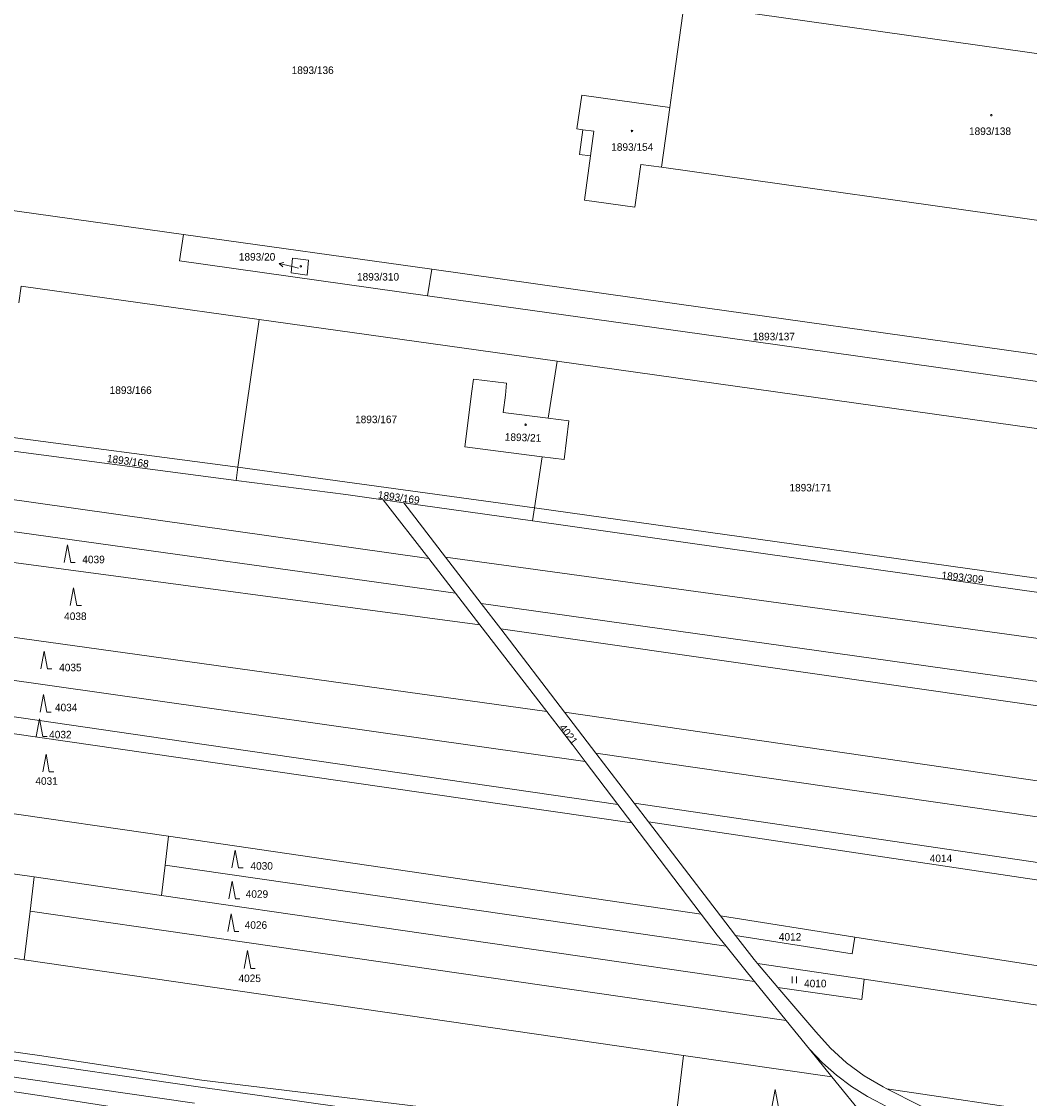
# Model space of a CAD drawing. Header units: metres. Extents: x -595226 to -593310, y -1169452 to -1167804.
# Tile 12 of 35: x -594379 to -594152, y -1168960 to -1168717. Entities that reach past the tile are written whole.
import ezdxf
from ezdxf.enums import TextEntityAlignment as Align

# ---------------------------------------------------------------- set-up
doc = ezdxf.new("R2010")
doc.units = ezdxf.units.M
doc.layers.add('geo katastr', color=5, linetype='Continuous', lineweight=0)
doc.layers.add('Značky kultur', color=7, linetype='Continuous')
doc.styles.add('dgn023', font='dgn023.shx')

# ---------------------------------------------------------------- blocks, each defined once
blk = doc.blocks.new('1029136')
at = {"linetype": 'Continuous'}
for p, q in [((-2.92, 0.68), (-1.84, 0.94)), ((0, 0), (-2.92, 0.68)), ((-2.92, 0.68), (-2.06, -0.04))]:
    blk.add_line(p, q, dxfattribs=at)
blk = doc.blocks.new('3.0633')
at = {"layer": 'Značky kultur', "color": 7, "linetype": 'Continuous', "lineweight": 13}
for p, q in [((-0.51, 0), (-0.51, 1.5)), ((0.49, 0), (0.49, 1.5))]:
    blk.add_line(p, q, dxfattribs=at)
blk = doc.blocks.new('3.08193')
at = {"linetype": 'Continuous'}
for p, q in [((0, 4), (-0.75, 0)), ((0.75, 0), (0, 4)), ((0.75, 0), (1.75, 0))]:
    blk.add_line(p, q, dxfattribs=at)
blk = doc.blocks.new('4.0255')
blk.add_circle((-0.01, 0), 0.175)

msp = doc.modelspace()

# ---------------------------------------------------------------- linework, layer by layer
at = {"layer": 'geo katastr', "color": 5, "true_color": 0x0000fa}
for p, q in [((-594085.41, -1168733.67), (-594229.57, -1168713.4)), ((-594232.81, -1168736.78), (-594234.68, -1168750.26)), ((-594252.41, -1168741.8), (-594249.89, -1168742.15)), ((-594249.89, -1168742.15), (-594250.65, -1168747.71)), ((-594102.92, -1168768.78), (-594234.68, -1168750.26)), ((-594403.88, -1168756.77), (-594342.49, -1168765.4)), ((-594342.49, -1168765.4), (-594286.47, -1168773.21)), ((-594316.53, -1168772.97), (-594317.98, -1168772.63)), ((-594286.47, -1168773.21), (-594287.39, -1168779.2)), ((-594330.18, -1168817.88), (-594325.38, -1168784.6)), ((-594258.21, -1168794), (-594325.38, -1168784.6)), ((-594260.2, -1168806.83), (-594258.21, -1168794)), ((-594258.21, -1168794), (-594088.32, -1168817.82)), ((-594287.16, -1168838.45), (-594482.06, -1168810.87)), ((-594383.9, -1168810.81), (-594330.18, -1168817.88)), ((-594384.33, -1168813.78), (-594330.61, -1168820.85)), ((-594271.49, -1168814.23), (-594261.55, -1168815.5)), ((-594263.33, -1168827), (-594261.55, -1168815.5)), ((-594330.61, -1168820.85), (-594330.18, -1168817.88)), ((-594330.18, -1168817.88), (-594263.33, -1168827)), ((-594297.4, -1168825.21), (-594292.73, -1168825.87)), ((-594297.4, -1168825.21), (-594287.16, -1168838.45)), ((-594292.73, -1168825.87), (-594263.78, -1168829.97)), ((-594292.73, -1168825.87), (-594283.33, -1168838.13)), ((-594263.78, -1168829.97), (-594263.33, -1168827)), ((-594263.33, -1168827), (-594080.75, -1168852.64)), ((-594281.11, -1168846.28), (-594381.6, -1168832.31)), ((-594275.61, -1168853.37), (-594382.42, -1168839.13)), ((-594287.16, -1168838.45), (-594281.11, -1168846.28)), ((-594283.33, -1168838.13), (-594275.31, -1168848.59)), ((-594281.11, -1168846.28), (-594275.61, -1168853.37)), ((-594275.31, -1168848.59), (-594270.92, -1168854.32)), ((-594260.48, -1168872.93), (-594432.27, -1168849.08)), ((-594275.61, -1168853.37), (-594260.48, -1168872.93)), ((-594270.92, -1168854.32), (-594256.53, -1168873.1)), ((-594251.84, -1168884.18), (-594443.17, -1168857.1)), ((-594256.53, -1168873.1), (-594249.48, -1168882.3)), ((-594249.48, -1168882.3), (-594240.8, -1168893.62)), ((-594345.83, -1168901.07), (-594460.75, -1168884.3)), ((-594251.84, -1168884.18), (-594244.47, -1168893.89)), ((-594376.12, -1168910.23), (-594504.19, -1168891.67)), ((-594244.47, -1168893.89), (-594241.32, -1168898.04)), ((-594240.8, -1168893.62), (-594237.57, -1168897.81)), ((-594241.32, -1168898.04), (-594225.69, -1168918.62)), ((-594237.57, -1168897.81), (-594221.34, -1168919)), ((-594346.62, -1168907.6), (-594345.83, -1168901.07)), ((-594225.69, -1168918.62), (-594345.83, -1168901.07)), ((-594347.44, -1168914.39), (-594346.62, -1168907.6)), ((-594220.08, -1168925.85), (-594346.62, -1168907.6)), ((-594378.38, -1168928.9), (-594507.89, -1168910.15)), ((-594376.12, -1168910.23), (-594377.06, -1168917.96)), ((-594347.44, -1168914.39), (-594376.12, -1168910.23)), ((-594213.65, -1168933.78), (-594347.44, -1168914.39)), ((-594377.06, -1168917.96), (-594378.38, -1168928.9)), ((-594206.52, -1168942.57), (-594377.06, -1168917.96)), ((-594221.34, -1168919), (-594217.95, -1168923.42)), ((-594191.06, -1168923.77), (-594221.34, -1168919)), ((-594011.42, -1168952.05), (-594191.06, -1168923.77)), ((-594229.67, -1168950.45), (-594378.38, -1168928.9)), ((-594188.96, -1168933.31), (-594213.04, -1168929.72)), ((-594213.04, -1168929.72), (-594208.43, -1168935.13)), ((-594213.65, -1168933.78), (-594206.52, -1168942.57)), ((-594012.46, -1168959.57), (-594188.96, -1168933.31)), ((-594206.52, -1168942.57), (-594201.27, -1168949.06)), ((-594339.68, -1168957.44), (-594425.96, -1168945.05)), ((-594426.45, -1168948.84), (-594339.94, -1168961.2)), ((-594229.67, -1168950.45), (-594231.94, -1168968.94)), ((-594196.22, -1168955.29), (-594229.67, -1168950.45)), ((-594201.27, -1168949.06), (-594196.22, -1168955.29)), ((-594339.68, -1168957.44), (-594280.02, -1168965.87)), ((-594015.68, -1168983), (-594183.84, -1168957.98)), ((-594183.84, -1168957.98), (-594158.42, -1168970.8))]:
    msp.add_line(p, q, dxfattribs=at)
for points in [[(-594232.81, -1168736.78), (-594232.1, -1168731.79), (-594229.57, -1168713.4)], [(-594234.68, -1168750.26), (-594239.33, -1168749.62), (-594240.66, -1168759.26), (-594252.01, -1168757.7), (-594250.65, -1168747.71), (-594253.16, -1168747.35), (-594252.41, -1168741.8), (-594253.72, -1168741.62), (-594252.64, -1168734.01), (-594232.81, -1168736.78)], [(-594287.39, -1168779.2), (-594343.33, -1168771.34), (-594342.49, -1168765.4)], [(-594314.24, -1168771.23), (-594317.85, -1168770.72), (-594318.2, -1168774.06), (-594314.54, -1168774.58), (-594314.24, -1168771.23)], [(-594286.47, -1168773.21), (-594224.79, -1168781.94), (-594107.09, -1168798.49)], [(-594325.38, -1168784.6), (-594379.04, -1168777.09), (-594379.58, -1168780.81)], [(-594287.39, -1168779.2), (-594225.55, -1168787.9), (-594107.78, -1168804.46)], [(-594260.2, -1168806.83), (-594270.35, -1168805.52), (-594269.84, -1168801.64), (-594269.61, -1168798.96), (-594277.08, -1168798.01), (-594277.42, -1168800.71)], [(-594277.42, -1168800.71), (-594279.01, -1168813.25), (-594271.49, -1168814.23)], [(-594261.55, -1168815.5), (-594256.64, -1168816.13), (-594255.52, -1168807.44), (-594260.2, -1168806.83)], [(-594330.61, -1168820.85), (-594305.88, -1168824.01), (-594297.4, -1168825.21)], [(-594263.78, -1168829.97), (-594152.76, -1168845.64), (-594081.16, -1168855.52)], [(-594001.08, -1168876.94), (-594168.83, -1168853.87), (-594283.33, -1168838.13)], [(-594002.43, -1168886.76), (-594162.69, -1168864.34), (-594275.31, -1168848.59)], [(-594003.25, -1168892.67), (-594159.18, -1168870.33), (-594270.92, -1168854.32)], [(-594244.47, -1168893.89), (-594346.6, -1168879.06), (-594444.11, -1168864.9)], [(-594241.32, -1168898.04), (-594350.98, -1168882.22), (-594458.62, -1168866.69)], [(-594260.48, -1168872.93), (-594255.38, -1168879.53), (-594255.19, -1168879.77), (-594255.01, -1168880.01), (-594251.84, -1168884.18)], [(-594005.56, -1168909.46), (-594148.36, -1168888.78), (-594256.53, -1168873.1)], [(-594006.63, -1168917.27), (-594143.17, -1168897.62), (-594249.48, -1168882.3)], [(-594008.08, -1168927.81), (-594136.52, -1168908.95), (-594240.8, -1168893.62)], [(-594008.65, -1168931.91), (-594134, -1168913.25), (-594237.57, -1168897.81)], [(-594225.69, -1168918.62), (-594222.13, -1168923.32), (-594220.08, -1168925.85)], [(-594191.06, -1168923.77), (-594191.63, -1168927.56), (-594217.95, -1168923.42)], [(-594217.95, -1168923.42), (-594213.77, -1168928.87), (-594213.04, -1168929.72)], [(-594220.08, -1168925.85), (-594216.15, -1168930.7), (-594213.65, -1168933.78)], [(-594519.24, -1168930.94), (-594504.58, -1168932.17), (-594498.02, -1168932.97), (-594453.49, -1168939.41), (-594433.7, -1168942.09), (-594410.41, -1168945.55), (-594374.93, -1168950.47), (-594338.34, -1168956.02), (-594231.94, -1168968.94)], [(-594188.96, -1168933.31), (-594189.48, -1168937.83), (-594208.43, -1168935.13)], [(-594208.43, -1168935.13), (-594199.86, -1168945.18), (-594196.56, -1168948.85), (-594192.9, -1168952.15), (-594188.92, -1168955.07), (-594184.67, -1168957.56), (-594183.84, -1168957.98)], [(-594266.66, -1168974.84), (-594299.93, -1168972.83), (-594321.29, -1168970.06), (-594340.72, -1168964.84), (-594374.92, -1168959.53), (-594439.57, -1168949.95)], [(-594201.27, -1168949.06), (-594198.34, -1168952.12), (-594195.16, -1168954.93), (-594191.77, -1168957.47), (-594188.18, -1168959.73), (-594186.29, -1168960.7), (-594161.51, -1168973.93), (-594160.15, -1168974.87), (-594159.04, -1168976.09), (-594158.23, -1168977.53), (-594157.84, -1168978.88)], [(-594196.22, -1168955.29), (-594188.68, -1168964.59), (-594180.47, -1168975.38)]]:
    msp.add_lwpolyline(points, dxfattribs=at)

# ---------------------------------------------------------------- block references
for name, p in [('4.0255', (-594160.25, -1168738.52)), ('4.0255', (-594241.31, -1168742.07)), ('1029136', (-594317.98, -1168772.63)), ('4.0255', (-594315.99, -1168772.58)), ('4.0255', (-594265.3, -1168808.3)), ('3.08193', (-594368.61, -1168839.36)), ('3.08193', (-594367.24, -1168849.04)), ('3.08193', (-594373.89, -1168863.34)), ('3.08193', (-594374.06, -1168873.12)), ('3.08193', (-594374.96, -1168878.6)), ('3.08193', (-594373.46, -1168886.53)), ('3.08193', (-594330.77, -1168908.16)), ('3.08193', (-594331.47, -1168915.17)), ('3.08193', (-594331.69, -1168922.55)), ('3.08193', (-594328.05, -1168930.84)), ('3.0633', (-594204.71, -1168934.17)), ('3.08193', (-594209.03, -1168962.12))]:
    msp.add_blockref(name, p, dxfattribs=at)

# ---------------------------------------------------------------- texts
at = {"layer": 'geo katastr', "color": 5, "true_color": 0x0000fa, "style": 'dgn023'}
for s, p in [('1893/136', (-594313.32, -1168728.38)), ('1893/138', (-594160.57, -1168742.13)), ('1893/154', (-594241.25, -1168745.69)), ('1893/20', (-594325.86, -1168770.45)), ('1893/310', (-594298.58, -1168774.95)), ('1893/137', (-594209.31, -1168788.41)), ('1893/166', (-594354.36, -1168800.5)), ('1893/167', (-594299.02, -1168807.09)), ('1893/171', (-594201.06, -1168822.48)), ('4039', (-594362.74, -1168838.67)), ('4038', (-594366.84, -1168851.46)), ('4035', (-594367.96, -1168863.02)), ('4034', (-594368.91, -1168872.03)), ('4032', (-594370.22, -1168878.14)), ('4031', (-594373.33, -1168888.61)), ('4030', (-594324.82, -1168907.74)), ('4014', (-594171.63, -1168906.03)), ('4029', (-594325.89, -1168914.08)), ('4026', (-594326.12, -1168921.07)), ('4012', (-594205.66, -1168923.73)), ('4025', (-594327.52, -1168933.08)), ('4010', (-594199.97, -1168934.25))]:
    msp.add_text(s, height=1.7, dxfattribs=at).set_placement(p, align=Align.MIDDLE_CENTER)
for s, rotation, p in [('1893/21', 358, (-594265.88, -1168811.16)), ('1893/168', 352, (-594355, -1168816.5)), ('1893/169', 352, (-594293.9, -1168824.69)), ('1893/309', 354, (-594166.77, -1168842.71)), ('4021', 307, (-594255.63, -1168878.08))]:
    msp.add_text(s, height=1.7, rotation=rotation, dxfattribs=at).set_placement(p, align=Align.MIDDLE_CENTER)

doc.saveas('drawing.dxf')
